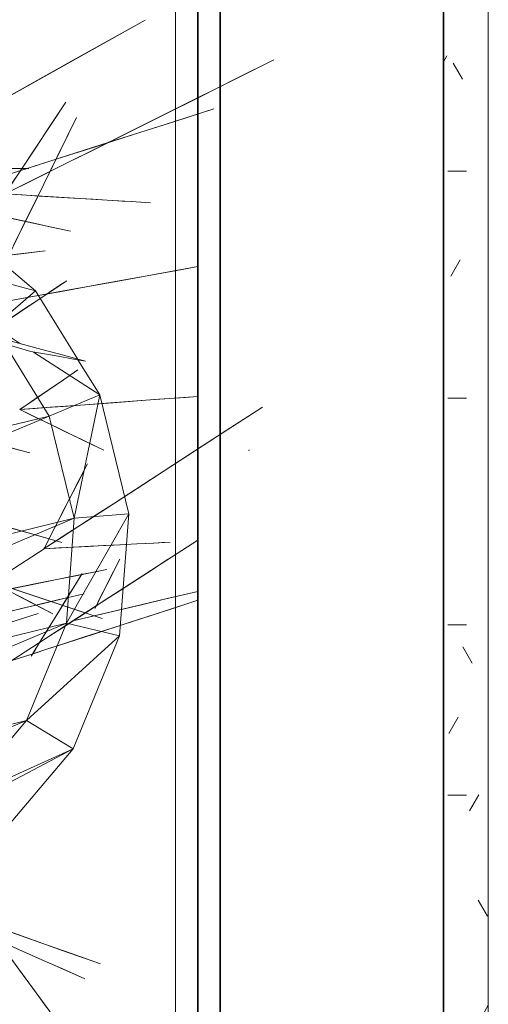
# Model space of a CAD drawing. Header units: centimetres. Extents: x 511 to 2122, y 723 to 1373.
# Tile 43 of 89: x 1393 to 1414, y 979 to 1023. Entities that reach past the tile are written whole.
import ezdxf

# ---------------------------------------------------------------- set-up
doc = ezdxf.new("R2010")
doc.units = ezdxf.units.CM
for name, color, linetype, lineweight in [('A-DETL-GENF', 92, 'Continuous', 18), ('A-WALL', 113, 'Continuous', 18), ('A-WALL-PATT', 111, 'Continuous', 18), ('G-IMPT', 8, 'Continuous', 18), ('Q-CASE', 31, 'Continuous', 18)]:
    doc.layers.add(name, color=color, linetype=linetype, lineweight=lineweight)

# ---------------------------------------------------------------- blocks, each defined once
blk = doc.blocks.new('Vegetação 69 - Tree_Bamboo26_DWG-477148-PROJETO_TÉRREO')
at = {"layer": 'G-IMPT'}
for p, q in [((61.409, -52.607), (61.409, -75.796)), ((57.942, -53.905), (61.409, -75.796)), ((47.092, -57.538), (47.092, -73.528)), ((44.601, -57.802), (47.092, -73.528)), ((41.156, -58.758), (41.156, -69.215)), ((51.393, -58.885), (54.071, -75.796)), ((39.598, -59.377), (41.156, -69.215)), ((54.071, -59.849), (54.071, -75.796)), ((35.671, -60.699), (38.464, -71.907)), ((36.843, -63.279), (41.156, -69.215)), ((38.464, -71.907), (36.843, -63.279)), ((33.451, -65.007), (38.464, -71.907)), ((38.464, -71.907), (41.156, -69.215)), ((41.156, -69.215), (47.092, -73.528)), ((41.156, -69.215), (45.364, -76.92)), ((38.464, -71.907), (45.364, -76.92)), ((70.116, -76.92), (77.016, -71.907)), ((70.116, -76.92), (72.648, -72.283)), ((45.364, -76.92), (47.092, -73.528)), ((47.092, -73.528), (54.071, -75.796)), ((47.092, -73.528), (53.475, -79.556)), ((61.409, -75.796), (67.05, -73.963)), ((66.782, -75.044), (68.387, -73.528)), ((68.387, -73.528), (70.116, -76.92)), ((53.475, -79.556), (54.071, -75.796)), ((54.071, -75.796), (61.409, -75.796)), ((54.071, -75.796), (62.004, -79.556)), ((62.004, -79.556), (61.409, -75.796)), ((62.004, -79.556), (66.003, -75.779)), ((45.364, -76.92), (53.475, -79.556)), ((64.816, -78.642), (70.116, -76.92)), ((62.004, -79.556), (64.75, -78.664)), ((53.475, -79.556), (62.004, -79.556)), ((55.81, -88.772), (55.76, -88.729))]:
    blk.add_line(p, q, dxfattribs=at)
at = {"layer": 'G-IMPT', "flags": 128}
for points in [[(46.217, -55.214), (47.2, -58.03), (48.873, -62.824), (52.511, -73.246)], [(23.45, -70.209), (24.958, -67.908), (26.467, -65.608), (27.976, -63.307), (29.484, -61.007)], [(48.219, -71.768), (48.027, -69.185), (47.836, -66.602), (47.644, -64.019), (47.452, -61.436)], [(28.298, -62.816), (27.086, -64.664), (25.874, -66.512), (24.662, -68.36), (23.45, -70.209)], [(26.747, -63.638), (24.853, -64.422), (22.959, -65.207), (21.066, -65.991), (19.172, -66.776)], [(21.421, -65.844), (22.752, -65.293), (24.084, -64.741), (25.415, -64.19), (26.747, -63.638)], [(26.749, -63.637), (25.737, -64.955), (24.725, -66.274), (23.713, -67.593), (22.702, -68.911)], [(22.702, -68.911), (23.702, -67.608), (24.702, -66.305), (25.702, -65.002), (26.702, -63.698)], [(47.589, -63.278), (47.746, -65.4), (47.904, -67.523), (48.061, -69.646), (48.219, -71.768)], [(47.962, -72.768), (49.46, -71.044), (50.959, -69.32), (52.458, -67.596), (53.956, -65.872)], [(44.48, -66.399), (45.463, -69.215), (47.136, -74.009), (50.557, -83.808)], [(50.06, -77.158), (50.175, -74.409), (50.29, -71.66), (50.405, -68.912), (50.52, -66.163)], [(52.778, -67.228), (51.574, -68.613), (50.37, -69.998), (49.166, -71.383), (47.962, -72.768)], [(52.643, -74.56), (53.767, -72.571), (54.89, -70.582), (56.013, -68.593), (57.137, -66.604)], [(48.843, -67.678), (48.831, -69.566), (48.819, -71.454), (48.807, -73.342), (48.795, -75.23)], [(46.816, -76.017), (48.033, -74.084), (49.25, -72.151), (50.467, -70.218), (51.685, -68.285)], [(50.43, -68.325), (50.337, -70.533), (50.245, -72.741), (50.152, -74.949), (50.06, -77.158)], [(56.253, -68.168), (55.351, -69.766), (54.448, -71.364), (53.546, -72.962), (52.643, -74.56)], [(66.078, -75.608), (67.123, -73.839), (68.169, -72.069), (69.214, -70.3), (70.26, -68.53)], [(45.715, -72.622), (45.652, -71.77), (45.589, -70.918), (45.526, -70.067), (45.463, -69.215)], [(45.463, -69.215), (45.56, -70.527), (45.657, -71.839), (45.755, -73.151), (45.852, -74.463)], [(61.938, -68.993), (61.261, -70.211), (60.583, -71.428), (59.905, -72.646), (59.228, -73.864)], [(70.222, -69.153), (70.079, -71.562), (69.936, -73.972), (69.792, -76.381), (69.649, -78.791)], [(50.728, -69.805), (49.75, -71.358), (48.772, -72.911), (47.794, -74.464), (46.816, -76.017)], [(48.795, -75.23), (48.805, -73.766), (48.814, -72.301), (48.823, -70.837), (48.832, -69.372)], [(73.701, -69.608), (73.443, -71.771), (73.186, -73.933), (72.928, -76.095), (72.67, -78.257)], [(46.224, -71.397), (46.029, -71.2), (45.834, -71.002), (45.639, -70.805), (45.444, -70.607)], [(45.444, -70.607), (46.631, -71.809), (47.818, -73.012), (49.006, -74.214), (50.193, -75.416)], [(59.228, -73.864), (59.753, -72.919), (60.279, -71.975), (60.805, -71.03), (61.33, -70.086)], [(48.086, -76.73), (47.62, -75.397), (47.155, -74.064), (46.69, -72.73), (46.224, -71.397)], [(46.224, -71.397), (46.536, -72.289), (46.847, -73.181), (47.158, -74.072), (47.469, -74.964)], [(47.671, -72.862), (47.309, -72.496), (46.947, -72.13), (46.586, -71.764), (46.224, -71.397)], [(69.497, -77.048), (68.937, -75.519), (68.378, -73.99), (67.819, -72.462), (67.259, -70.933)], [(74.747, -77.889), (75.57, -76.201), (76.393, -74.514), (77.216, -72.826), (78.039, -71.139)], [(78.039, -71.142), (78.204, -73.5), (78.369, -75.858), (78.534, -78.217), (78.699, -80.575)], [(72.67, -78.257), (72.87, -76.58), (73.07, -74.903), (73.27, -73.226), (73.47, -71.549)], [(46.471, -82.812), (46.29, -80.37), (46.098, -77.787), (45.907, -75.204), (45.715, -72.622)], [(50.193, -75.416), (49.562, -74.777), (48.932, -74.139), (48.301, -73.5), (47.671, -72.862)], [(51.296, -79.643), (51.6, -78.044), (51.903, -76.444), (52.207, -74.845), (52.511, -73.246)], [(52.511, -73.246), (52.318, -74.264), (52.124, -75.282), (51.931, -76.3), (51.738, -77.318)], [(52.57, -73.297), (52.555, -73.284), (52.54, -73.272), (52.526, -73.259), (52.511, -73.246)], [(52.511, -73.246), (53.77, -74.331), (55.029, -75.416), (56.288, -76.502), (57.547, -77.587)], [(52.512, -73.248), (53.188, -75.184), (53.863, -77.119), (54.539, -79.054), (55.214, -80.989)], [(54.412, -78.691), (53.937, -77.331), (53.462, -75.97), (52.987, -74.609), (52.512, -73.248)], [(57.547, -77.587), (56.303, -76.514), (55.058, -75.442), (53.814, -74.369), (52.57, -73.297)], [(79.85, -73.289), (79.514, -74.593), (79.178, -75.896), (78.842, -77.2), (78.505, -78.504)], [(47.095, -80.557), (47.105, -78.92), (47.115, -77.283), (47.126, -75.646), (47.136, -74.009)], [(47.136, -74.009), (47.128, -75.222), (47.121, -76.436), (47.113, -77.65), (47.106, -78.863)], [(59.279, -77.607), (60.044, -76.68), (60.808, -75.753), (61.572, -74.826), (62.336, -73.899)], [(62.336, -73.899), (61.85, -74.489), (61.363, -75.079), (60.877, -75.669), (60.391, -76.259)], [(62.336, -73.9), (62.087, -75.392), (61.837, -76.885), (61.587, -78.377), (61.337, -79.869)], [(61.634, -78.097), (61.809, -77.048), (61.985, -75.999), (62.161, -74.95), (62.336, -73.9)], [(62.356, -73.952), (62.351, -73.939), (62.346, -73.925), (62.341, -73.912), (62.336, -73.899)], [(62.336, -73.899), (62.766, -75.048), (63.196, -76.197), (63.625, -77.346), (64.055, -78.495)], [(64.055, -78.495), (63.63, -77.359), (63.206, -76.224), (62.781, -75.088), (62.356, -73.952)], [(67.564, -73.614), (66.807, -74.999), (66.05, -76.383), (65.294, -77.768), (64.537, -79.153)], [(45.852, -74.463), (46.009, -76.586), (46.167, -78.708), (46.324, -80.831), (46.471, -82.812)], [(68.683, -74.825), (69.085, -75.921), (69.486, -77.017), (69.887, -78.113), (70.288, -79.21)], [(81.181, -82.573), (78.807, -80.588), (76.432, -78.603), (74.058, -76.618), (71.684, -74.632)], [(47.469, -74.964), (48.039, -76.595), (48.608, -78.226), (49.177, -79.856), (49.746, -81.487)], [(69.079, -88.326), (69.201, -86.277), (69.415, -82.682), (69.629, -79.087), (69.843, -75.492)], [(75.943, -75.435), (75.353, -76.645), (74.763, -77.855), (74.173, -79.065), (73.583, -80.275)], [(86.652, -88.826), (85.696, -85.387), (84.739, -81.948), (83.783, -78.508), (82.826, -75.069)], [(47.617, -75.689), (47.655, -75.721), (47.692, -75.754), (47.73, -75.786), (47.768, -75.819)], [(50.545, -78.213), (49.813, -77.582), (49.081, -76.951), (48.349, -76.32), (47.617, -75.689)], [(47.768, -75.819), (48.188, -76.181), (48.608, -76.543), (49.028, -76.905), (49.448, -77.267)], [(64.537, -79.153), (64.922, -78.267), (65.308, -77.381), (65.693, -76.495), (66.078, -75.608)], [(73.551, -76.193), (75.459, -77.788), (77.366, -79.383), (79.274, -80.978), (81.181, -82.573)], [(78.505, -78.504), (78.671, -77.861), (78.837, -77.218), (79.003, -76.575), (79.168, -75.933)], [(49.746, -81.487), (49.331, -80.298), (48.916, -79.108), (48.501, -77.919), (48.086, -76.73)], [(60.391, -76.259), (59.843, -76.924), (59.295, -77.588), (58.747, -78.253), (58.199, -78.918)], [(74.965, -83.639), (75.52, -81.845), (76.075, -80.052), (76.63, -78.258), (77.185, -76.465)], [(77.185, -76.465), (76.832, -77.606), (76.479, -78.748), (76.125, -79.889), (75.772, -81.031)], [(77.185, -76.465), (78.488, -77.871), (79.79, -79.278), (81.093, -80.685), (82.396, -82.091)], [(77.186, -76.467), (77.71, -78.773), (78.234, -81.078), (78.758, -83.384), (79.281, -85.689)], [(78.659, -82.952), (78.291, -81.331), (77.923, -79.71), (77.555, -78.089), (77.186, -76.467)], [(82.396, -82.091), (81.108, -80.701), (79.821, -79.311), (78.534, -77.921), (77.246, -76.53)], [(49.448, -77.267), (49.723, -77.504), (49.997, -77.74), (50.271, -77.976), (50.545, -78.213)], [(51.738, -77.318), (51.52, -78.464), (51.302, -79.611), (51.084, -80.758), (50.866, -81.904)], [(70.288, -79.21), (70.09, -78.669), (69.892, -78.129), (69.695, -77.588), (69.497, -77.048)], [(58.199, -78.918), (58.469, -78.59), (58.739, -78.262), (59.009, -77.935), (59.279, -77.607)], [(60.281, -86.18), (60.503, -84.856), (60.88, -82.603), (61.257, -80.35), (61.634, -78.097)], [(73.583, -80.275), (73.874, -79.679), (74.165, -79.082), (74.456, -78.485), (74.747, -77.889)], [(79.499, -92.019), (79.25, -88.458), (79.001, -84.897), (78.752, -81.336), (78.503, -77.775)], [(83.578, -77.774), (84.347, -80.537), (85.115, -83.3), (85.884, -86.063), (86.652, -88.826)], [(47.106, -78.863), (47.094, -80.751), (47.082, -82.639), (47.08, -82.96)], [(58.492, -90.379), (57.472, -87.457), (56.452, -84.535), (55.432, -81.613), (54.412, -78.691)], [(69.649, -78.791), (69.484, -81.561), (69.318, -84.331), (69.153, -87.101), (69.08, -88.326)], [(50.866, -81.904), (50.973, -81.339), (51.081, -80.774), (51.188, -80.208), (51.296, -79.643)], [(61.337, -79.869), (61.035, -81.679), (60.732, -83.489), (60.429, -85.299), (60.281, -86.18)], [(47.08, -82.96), (47.086, -82.022), (47.095, -80.557)], [(55.214, -80.989), (56.034, -83.337), (56.853, -85.684), (57.672, -88.032), (58.492, -90.379)], [(78.699, -80.575), (78.899, -83.436), (79.099, -86.297), (79.299, -89.158), (79.499, -92.019)], [(75.772, -81.031), (75.374, -82.317), (74.976, -83.603), (74.577, -84.889), (74.179, -86.176)], [(81.823, -96.876), (81.032, -93.395), (80.241, -89.914), (79.45, -86.433), (78.659, -82.952)], [(74.179, -86.176), (74.376, -85.541), (74.572, -84.907), (74.768, -84.273), (74.965, -83.639)], [(79.281, -85.689), (79.917, -88.486), (80.552, -91.282), (81.188, -94.079), (81.823, -96.876)]]:
    blk.add_lwpolyline(points, dxfattribs=at)
blk = doc.blocks.new('Vegetação 69 - Vegetação 69-476257-PROJETO_TÉRREO')
at = {"xscale": 0.6422813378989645, "yscale": 0.6422813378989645, "zscale": 0.6422813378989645}
blk.add_blockref('Vegetação 69 - Tree_Bamboo26_DWG-477148-PROJETO_TÉRREO', (-33.484, 17.562), dxfattribs=at)
blk = doc.blocks.new('Componentes de gabinete 15 - Componentes de gabinete 15-518534-PROJETO_TÉRREO')
at = {"layer": 'Q-CASE', "lineweight": 35}
for p, q in [((1401.063, 1033), (1401.063, 833)), ((1402.063, 833), (1402.063, 1033))]:
    blk.add_line(p, q, dxfattribs=at)

msp = doc.modelspace()

# ---------------------------------------------------------------- hatches: boundary and pattern name
at = {"layer": 'A-WALL-PATT'}
h = msp.add_hatch(dxfattribs=at)
h.set_pattern_fill('FP_5', color=256, style=0, pattern_type=2)
h.set_pattern_definition([(0, (0, 0), (10.16, 2.54), [0.838, -6.782, 0.838, -6.782, -40.64]), (0, (0, 0), (10.16, 2.54), [-15.24, 0.838, -14.402, 0.838, -6.782, -17.78]), (0, (0, 0), (10.16, 2.54), [-38.1, 0.838, -4.242, 0.838, -11.862]), (120, (3.81, 1.27), (-7.2797045, 7.528818), [0.838, -6.782, 0.838, -6.782, -40.64]), (120, (3.81, 1.27), (-7.2797045, 7.528818), [-15.24, 0.838, -14.402, 0.838, -6.782, -17.78]), (120, (3.81, 1.27), (-7.2797045, 7.528818), [-38.1, 0.838, -4.242, 0.838, -11.862]), (240, (5.08, 6.35), (-2.8802955, -10.068818), [0.838, -6.782, 0.838, -6.782, -40.64]), (240, (5.08, 6.35), (-2.8802955, -10.068818), [-15.24, 0.838, -14.402, 0.838, -6.782, -17.78]), (240, (5.08, 6.35), (-2.8802955, -10.068818), [-38.1, 0.838, -4.242, 0.838, -11.862])])
h.paths.add_polyline_path([(1412.063, 945), (1414.063, 945), (1414.063, 1045), (1412.063, 1043), (1412.063, 1033)], flags=0)

# ---------------------------------------------------------------- linework, layer by layer
at = {"layer": 'A-WALL'}
for p, q in [((1414.063, 1045), (1414.063, 945)), ((1400.063, 970.706), (1400.063, 1031))]:
    msp.add_line(p, q, dxfattribs=at)
at = {"layer": 'A-WALL', "lineweight": 35}
for p, q in [((1412.063, 943), (1412.063, 1043)), ((1402.063, 1033), (1402.063, 828))]:
    msp.add_line(p, q, dxfattribs=at)

# ---------------------------------------------------------------- block references
at = {"layer": 'A-DETL-GENF', "rotation": 103.707726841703}
msp.add_blockref('Vegetação 69 - Vegetação 69-476257-PROJETO_TÉRREO', (1365.59, 991.882), dxfattribs=at)
at = {"layer": 'Q-CASE'}
msp.add_blockref('Componentes de gabinete 15 - Componentes de gabinete 15-518534-PROJETO_TÉRREO', (0, 0), dxfattribs=at)

doc.saveas('drawing.dxf')
